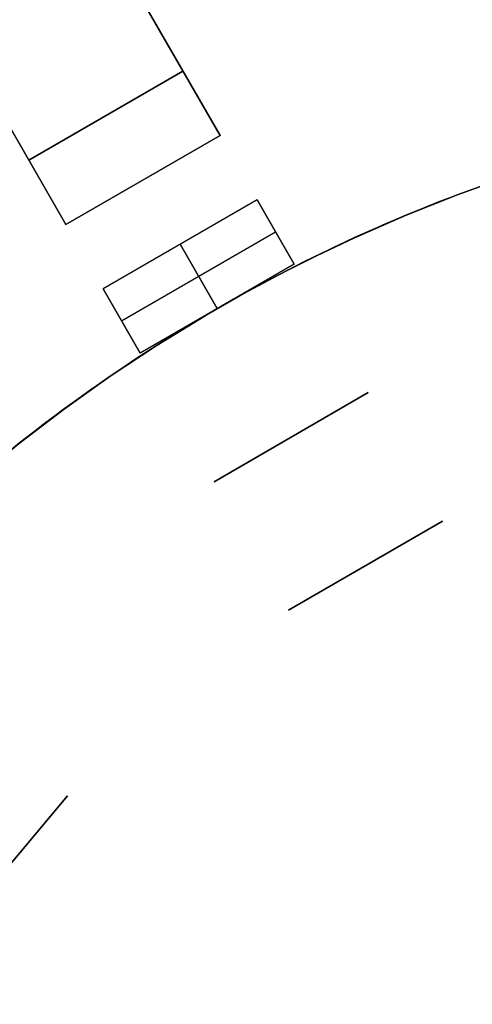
# Model space of a CAD drawing. Header units: millimetres. Extents: x 560 to 900, y 2299 to 2636.
# Tile 20 of 44: x 662 to 692, y 2516 to 2583. Entities that reach past the tile are written whole.
import ezdxf

# ---------------------------------------------------------------- set-up
doc = ezdxf.new("R2010")
doc.units = ezdxf.units.MM

msp = doc.modelspace()

# ---------------------------------------------------------------- linework, layer by layer
for points in [[(650.196, 2618.08), (675.196, 2574.779)], [(639.804, 2612.08), (664.804, 2568.779)], [(675.196, 2574.779), (670.196, 2583.439)], [(670.196, 2583.439), (675.196, 2574.779)], [(675.196, 2574.779), (670.196, 2583.439)], [(670.196, 2583.439), (675.196, 2574.779)], [(675.196, 2574.779), (670.196, 2583.439)], [(670.196, 2583.439), (675.196, 2574.779)], [(672.696, 2579.109), (662.304, 2573.109)], [(672.696, 2579.109), (662.304, 2573.109)], [(662.304, 2573.109), (672.696, 2579.109)], [(659.804, 2577.439), (664.804, 2568.779)], [(664.804, 2568.779), (659.804, 2577.439)], [(659.804, 2577.439), (664.804, 2568.779)], [(664.804, 2568.779), (659.804, 2577.439)], [(659.804, 2577.439), (664.804, 2568.779)], [(664.804, 2568.779), (659.804, 2577.439)], [(675.196, 2574.779), (664.804, 2568.779)], [(675.196, 2574.779), (664.804, 2568.779)], [(675.196, 2574.779), (664.804, 2568.779)], [(675.196, 2574.779), (664.804, 2568.779)], [(675.196, 2574.779), (664.804, 2568.779)], [(675.196, 2574.779), (664.804, 2568.779)], [(675.196, 2574.779), (664.804, 2568.779)], [(675.196, 2574.779), (664.804, 2568.779)], [(664.804, 2568.779), (675.196, 2574.779)], [(664.804, 2568.779), (675.196, 2574.779)], [(664.804, 2568.779), (675.196, 2574.779)], [(664.804, 2568.779), (675.196, 2574.779)], [(694.838, 2572.085), (691.266, 2570.811), (687.741, 2569.414), (684.265, 2567.897), (680.844, 2566.262), (677.481, 2564.509), (674.181, 2562.641), (670.947, 2560.661), (667.783, 2558.57), (664.693, 2556.372), (661.681, 2554.068), (658.75, 2551.662), (655.904, 2549.156), (653.145, 2546.554), (650.479, 2543.858), (647.906, 2541.072), (645.431, 2538.199), (643.057, 2535.242), (640.786, 2532.205), (638.621, 2529.092), (636.564, 2525.905), (634.619, 2522.65), (632.787, 2519.33), (631.07, 2515.949)], [(631.07, 2515.949), (632.787, 2519.33), (634.619, 2522.65), (636.564, 2525.905), (638.621, 2529.092), (640.786, 2532.205), (643.057, 2535.242), (645.431, 2538.199), (647.906, 2541.072), (650.479, 2543.858), (653.145, 2546.554), (655.904, 2549.156), (658.75, 2551.662), (661.681, 2554.068), (664.693, 2556.372), (667.783, 2558.57), (670.947, 2560.661), (674.181, 2562.641), (677.481, 2564.509), (680.844, 2566.262), (684.265, 2567.897), (687.741, 2569.414), (691.266, 2570.811), (694.838, 2572.085)], [(693.476, 2571.615), (689.897, 2570.285), (686.366, 2568.832), (682.888, 2567.256), (679.467, 2565.561), (676.106, 2563.749), (672.81, 2561.82), (669.584, 2559.779), (666.43, 2557.627), (663.352, 2555.366), (660.355, 2553), (657.442, 2550.532), (654.616, 2547.964), (651.881, 2545.299), (649.241, 2542.541), (646.697, 2539.693), (644.254, 2536.759), (641.914, 2533.742), (639.681, 2530.645), (637.556, 2527.472), (635.543, 2524.228), (633.643, 2520.916), (631.86, 2517.539), (630.194, 2514.103)], [(693.476, 2571.615), (689.897, 2570.285), (686.366, 2568.832), (682.888, 2567.256), (679.467, 2565.561), (676.106, 2563.749), (672.81, 2561.82), (669.584, 2559.779), (666.43, 2557.627), (663.352, 2555.366), (660.355, 2553), (657.442, 2550.532), (654.616, 2547.964), (651.881, 2545.299), (649.241, 2542.541), (646.697, 2539.693), (644.254, 2536.759), (641.914, 2533.742), (639.681, 2530.645), (637.556, 2527.472), (635.543, 2524.228), (633.643, 2520.916), (631.86, 2517.539), (630.194, 2514.103)], [(677.696, 2570.449), (667.304, 2564.449)], [(677.696, 2570.449), (667.304, 2564.449)], [(680.196, 2566.119), (677.696, 2570.449)], [(677.696, 2570.449), (680.196, 2566.119)], [(668.554, 2562.284), (678.946, 2568.284)], [(668.554, 2562.284), (678.946, 2568.284)], [(672.5, 2567.449), (675, 2563.119)], [(675, 2563.119), (672.5, 2567.449)], [(680.196, 2566.119), (669.804, 2560.119)], [(680.196, 2566.119), (669.804, 2560.119)], [(667.304, 2564.449), (669.804, 2560.119)], [(669.804, 2560.119), (667.304, 2564.449)], [(685.196, 2557.458), (674.804, 2551.458)], [(685.196, 2557.458), (674.804, 2551.458)], [(685.196, 2557.458), (674.804, 2551.458)], [(685.196, 2557.458), (674.804, 2551.458)], [(685.196, 2557.458), (674.804, 2551.458)], [(685.196, 2557.458), (674.804, 2551.458)], [(674.804, 2551.458), (685.196, 2557.458)], [(674.804, 2551.458), (685.196, 2557.458)], [(679.804, 2542.798), (690.196, 2548.798)], [(690.196, 2548.798), (679.804, 2542.798)], [(690.196, 2548.798), (679.804, 2542.798)], [(690.196, 2548.798), (679.804, 2542.798)], [(679.804, 2542.798), (690.196, 2548.798)], [(679.804, 2542.798), (690.196, 2548.798)], [(657.199, 2521.11), (664.913, 2530.303)], [(664.913, 2530.303), (657.199, 2521.11)], [(664.913, 2530.303), (657.199, 2521.11)], [(664.913, 2530.303), (657.199, 2521.11)], [(657.199, 2521.11), (664.913, 2530.303)], [(657.199, 2521.11), (664.913, 2530.303)], [(657.199, 2521.11), (664.913, 2530.303)]]:
    msp.add_lwpolyline(points)
at = {"extrusion": (0.866025, 0.5, -2.54082e-14)}
msp.add_lwpolyline([(1897.226, 131.995), (1897.237, 131.312), (1897.272, 130.63), (1897.331, 129.95), (1897.412, 129.272), (1897.517, 128.597), (1897.644, 127.926), (1897.794, 127.26), (1897.967, 126.599), (1898.163, 125.945), (1898.381, 125.297), (1898.62, 124.658), (1898.882, 124.027), (1899.164, 123.405), (1899.468, 122.794), (1899.793, 122.193), (1900.137, 121.603), (1900.502, 121.026), (1900.886, 120.461), (1901.29, 119.91), (1901.712, 119.373), (1902.152, 118.851), (1902.609, 118.344), (1903.084, 117.853), (1903.575, 117.378), (1904.082, 116.921), (1904.604, 116.481), (1905.141, 116.059), (1905.692, 115.656), (1906.257, 115.271), (1906.834, 114.907), (1907.424, 114.562), (1908.024, 114.237), (1908.636, 113.934), (1909.258, 113.651), (1909.889, 113.389), (1910.528, 113.15), (1911.175, 112.932), (1911.83, 112.737), (1912.49, 112.564), (1913.157, 112.413), (1913.828, 112.286), (1914.502, 112.181), (1915.181, 112.1), (1915.861, 112.042), (1916.543, 112.007), (1917.226, 111.995)], dxfattribs=at)
at = {"extrusion": (0.866025, 0.5, -5.47465e-15)}
msp.add_lwpolyline([(1917.226, -188.005), (1916.543, -188.017), (1915.861, -188.052), (1915.181, -188.11), (1914.502, -188.191), (1913.828, -188.296), (1913.157, -188.423), (1912.49, -188.574), (1911.83, -188.747), (1911.175, -188.942), (1910.528, -189.16), (1909.889, -189.399), (1909.258, -189.661), (1908.636, -189.944), (1908.024, -190.247), (1907.424, -190.572), (1906.834, -190.917), (1906.257, -191.281), (1905.692, -191.666), (1905.141, -192.069), (1904.604, -192.491), (1904.082, -192.931), (1903.575, -193.388), (1903.084, -193.863), (1902.609, -194.354), (1902.152, -194.861), (1901.712, -195.383), (1901.29, -195.92), (1900.886, -196.471), (1900.502, -197.036), (1900.137, -197.613), (1899.793, -198.203), (1899.468, -198.804), (1899.164, -199.415), (1898.882, -200.037), (1898.62, -200.668), (1898.381, -201.307), (1898.163, -201.955), (1897.967, -202.609), (1897.794, -203.27), (1897.644, -203.936), (1897.517, -204.607), (1897.412, -205.282), (1897.331, -205.96), (1897.272, -206.64), (1897.237, -207.322), (1897.226, -208.005)], dxfattribs=at)
at = {"extrusion": (0.866025, 0.5, 2.49359e-15)}
msp.add_lwpolyline([(1897.226, 131.995), (1897.237, 131.312), (1897.272, 130.63), (1897.331, 129.95), (1897.412, 129.272), (1897.517, 128.597), (1897.644, 127.926), (1897.794, 127.26), (1897.967, 126.599), (1898.163, 125.945), (1898.381, 125.297), (1898.62, 124.658), (1898.882, 124.027), (1899.164, 123.405), (1899.468, 122.794), (1899.793, 122.193), (1900.137, 121.603), (1900.502, 121.026), (1900.886, 120.461), (1901.29, 119.91), (1901.712, 119.373), (1902.152, 118.851), (1902.609, 118.344), (1903.084, 117.853), (1903.575, 117.378), (1904.082, 116.921), (1904.604, 116.481), (1905.141, 116.059), (1905.692, 115.656), (1906.257, 115.271), (1906.834, 114.907), (1907.424, 114.562), (1908.024, 114.237), (1908.636, 113.934), (1909.258, 113.651), (1909.889, 113.389), (1910.528, 113.15), (1911.175, 112.932), (1911.83, 112.737), (1912.49, 112.564), (1913.157, 112.413), (1913.828, 112.286), (1914.502, 112.181), (1915.181, 112.1), (1915.861, 112.042), (1916.543, 112.007), (1917.226, 111.995)], dxfattribs=at)
at = {"extrusion": (0.866025, 0.5, 1.19045e-14)}
msp.add_lwpolyline([(1917.226, -188.005), (1916.543, -188.017), (1915.861, -188.052), (1915.181, -188.11), (1914.502, -188.191), (1913.828, -188.296), (1913.157, -188.423), (1912.49, -188.574), (1911.83, -188.747), (1911.175, -188.942), (1910.528, -189.16), (1909.889, -189.399), (1909.258, -189.661), (1908.636, -189.944), (1908.024, -190.247), (1907.424, -190.572), (1906.834, -190.917), (1906.257, -191.281), (1905.692, -191.666), (1905.141, -192.069), (1904.604, -192.491), (1904.082, -192.931), (1903.575, -193.388), (1903.084, -193.863), (1902.609, -194.354), (1902.152, -194.861), (1901.712, -195.383), (1901.29, -195.92), (1900.886, -196.471), (1900.502, -197.036), (1900.137, -197.613), (1899.793, -198.203), (1899.468, -198.804), (1899.164, -199.415), (1898.882, -200.037), (1898.62, -200.668), (1898.381, -201.307), (1898.163, -201.955), (1897.967, -202.609), (1897.794, -203.27), (1897.644, -203.936), (1897.517, -204.607), (1897.412, -205.282), (1897.331, -205.96), (1897.272, -206.64), (1897.237, -207.322), (1897.226, -208.005)], dxfattribs=at)
at = {"extrusion": (0.866025, 0.5, 1.08488e-14)}
msp.add_lwpolyline([(1917.226, 111.995), (1916.543, 112.007), (1915.861, 112.042), (1915.181, 112.1), (1914.502, 112.181), (1913.828, 112.286), (1913.157, 112.413), (1912.49, 112.564), (1911.83, 112.737), (1911.175, 112.932), (1910.528, 113.15), (1909.889, 113.389), (1909.258, 113.651), (1908.636, 113.934), (1908.024, 114.237), (1907.424, 114.562), (1906.834, 114.907), (1906.257, 115.271), (1905.692, 115.656), (1905.141, 116.059), (1904.604, 116.481), (1904.082, 116.921), (1903.575, 117.378), (1903.084, 117.853), (1902.609, 118.344), (1902.152, 118.851), (1901.712, 119.373), (1901.29, 119.91), (1900.886, 120.461), (1900.502, 121.026), (1900.137, 121.603), (1899.793, 122.193), (1899.468, 122.794), (1899.164, 123.405), (1898.882, 124.027), (1898.62, 124.658), (1898.381, 125.297), (1898.163, 125.945), (1897.967, 126.599), (1897.794, 127.26), (1897.644, 127.926), (1897.517, 128.597), (1897.412, 129.272), (1897.331, 129.95), (1897.272, 130.63), (1897.237, 131.312), (1897.226, 131.995)], dxfattribs=at)
at = {"extrusion": (0.866025, 0.5, -1.05446e-15)}
msp.add_lwpolyline([(1897.226, -208.005), (1897.237, -207.322), (1897.272, -206.64), (1897.331, -205.96), (1897.412, -205.282), (1897.517, -204.607), (1897.644, -203.936), (1897.794, -203.27), (1897.967, -202.609), (1898.163, -201.955), (1898.381, -201.307), (1898.62, -200.668), (1898.882, -200.037), (1899.164, -199.415), (1899.468, -198.804), (1899.793, -198.203), (1900.137, -197.613), (1900.502, -197.036), (1900.886, -196.471), (1901.29, -195.92), (1901.712, -195.383), (1902.152, -194.861), (1902.609, -194.354), (1903.084, -193.863), (1903.575, -193.388), (1904.082, -192.931), (1904.604, -192.491), (1905.141, -192.069), (1905.692, -191.666), (1906.257, -191.281), (1906.834, -190.917), (1907.424, -190.572), (1908.024, -190.247), (1908.636, -189.944), (1909.258, -189.661), (1909.889, -189.399), (1910.528, -189.16), (1911.175, -188.942), (1911.83, -188.747), (1912.49, -188.574), (1913.157, -188.423), (1913.828, -188.296), (1914.502, -188.191), (1915.181, -188.11), (1915.861, -188.052), (1916.543, -188.017), (1917.226, -188.005)], dxfattribs=at)
at = {"extrusion": (0.866025, 0.5, -1.9048e-14)}
msp.add_lwpolyline([(1887.226, 141.995), (1887.567, 141.989), (1887.908, 141.972), (1888.248, 141.943), (1888.587, 141.902), (1888.925, 141.85), (1889.26, 141.786), (1889.593, 141.711), (1889.924, 141.624), (1890.251, 141.526), (1890.575, 141.418), (1890.894, 141.298), (1891.21, 141.167), (1891.521, 141.026), (1891.826, 140.874), (1892.127, 140.712), (1892.422, 140.539), (1892.71, 140.357), (1892.993, 140.165), (1893.268, 139.963), (1893.537, 139.752), (1893.798, 139.532), (1894.051, 139.303), (1894.297, 139.066), (1894.534, 138.821), (1894.763, 138.567), (1894.983, 138.306), (1895.194, 138.037), (1895.395, 137.762), (1895.588, 137.48), (1895.77, 137.191), (1895.942, 136.896), (1896.105, 136.596), (1896.257, 136.29), (1896.398, 135.979), (1896.529, 135.664), (1896.648, 135.344), (1896.757, 135.02), (1896.855, 134.693), (1896.941, 134.363), (1897.017, 134.03), (1897.08, 133.694), (1897.133, 133.357), (1897.173, 133.018), (1897.202, 132.677), (1897.22, 132.336), (1897.226, 131.995)], dxfattribs=at)
at = {"extrusion": (0.866025, 0.5, -2.74016e-14)}
msp.add_lwpolyline([(1897.226, -208.005), (1897.22, -208.346), (1897.202, -208.687), (1897.173, -209.028), (1897.133, -209.367), (1897.08, -209.704), (1897.017, -210.04), (1896.941, -210.373), (1896.855, -210.703), (1896.757, -211.03), (1896.648, -211.354), (1896.529, -211.674), (1896.398, -211.989), (1896.257, -212.3), (1896.105, -212.606), (1895.942, -212.906), (1895.77, -213.201), (1895.588, -213.49), (1895.395, -213.772), (1895.194, -214.047), (1894.983, -214.316), (1894.763, -214.577), (1894.534, -214.831), (1894.297, -215.076), (1894.051, -215.313), (1893.798, -215.542), (1893.537, -215.762), (1893.268, -215.973), (1892.993, -216.175), (1892.71, -216.367), (1892.422, -216.549), (1892.127, -216.722), (1891.826, -216.884), (1891.521, -217.036), (1891.21, -217.177), (1890.894, -217.308), (1890.575, -217.428), (1890.251, -217.536), (1889.924, -217.634), (1889.593, -217.721), (1889.26, -217.796), (1888.925, -217.86), (1888.587, -217.912), (1888.248, -217.953), (1887.908, -217.982), (1887.567, -217.999), (1887.226, -218.005)], dxfattribs=at)
at = {"extrusion": (4.54545e-05, -8.01486e-06, 1)}
msp.add_lwpolyline([(839.998, 2467.856), (839.933, 2471.648), (839.737, 2475.435), (839.41, 2479.213), (838.954, 2482.977), (838.368, 2486.724), (837.653, 2490.448), (836.811, 2494.145), (835.841, 2497.811), (834.745, 2501.442), (833.526, 2505.033), (832.183, 2508.579), (830.718, 2512.077), (829.134, 2515.522), (827.432, 2518.911), (825.615, 2522.239), (823.683, 2525.503), (821.64, 2528.698), (819.489, 2531.82), (817.231, 2534.867), (814.869, 2537.834), (812.407, 2540.718), (809.846, 2543.515), (807.191, 2546.222), (804.444, 2548.836), (801.609, 2551.354), (798.688, 2553.773), (795.686, 2556.09), (792.605, 2558.301), (789.451, 2560.406), (786.225, 2562.4), (782.933, 2564.282), (779.578, 2566.049), (776.164, 2567.7), (772.695, 2569.232), (769.175, 2570.643), (765.609, 2571.932), (762, 2573.098), (758.354, 2574.139), (754.674, 2575.053), (750.964, 2575.84), (747.229, 2576.498), (743.474, 2577.027), (739.703, 2577.427), (735.921, 2577.697), (732.131, 2577.835), (728.339, 2577.844), (724.549, 2577.721), (720.765, 2577.468), (716.993, 2577.085), (713.235, 2576.571), (709.498, 2575.929), (705.785, 2575.158), (702.101, 2574.26), (698.45, 2573.235), (694.836, 2572.085), (691.265, 2570.811), (687.739, 2569.415), (684.263, 2567.898), (680.842, 2566.262), (677.479, 2564.509), (674.179, 2562.641), (670.945, 2560.661), (667.781, 2558.57), (664.692, 2556.372), (661.679, 2554.068), (658.748, 2551.662), (655.902, 2549.156), (653.144, 2546.554), (650.477, 2543.858), (647.904, 2541.072), (645.429, 2538.199), (643.055, 2535.242), (640.784, 2532.205), (638.619, 2529.092), (636.562, 2525.906), (634.617, 2522.651), (632.785, 2519.33), (631.069, 2515.949), (629.47, 2512.51), (627.99, 2509.019), (626.632, 2505.478)], dxfattribs=at)
at = {"extrusion": (-4.54545e-05, 8.01486e-06, 1)}
msp.add_lwpolyline([(626.636, 2505.478), (627.994, 2509.018), (629.474, 2512.51), (631.073, 2515.948), (632.789, 2519.33), (634.621, 2522.65), (636.567, 2525.905), (638.623, 2529.091), (640.788, 2532.205), (643.059, 2535.241), (645.434, 2538.198), (647.908, 2541.071), (650.481, 2543.858), (653.148, 2546.553), (655.906, 2549.156), (658.753, 2551.661), (661.684, 2554.068), (664.696, 2556.371), (667.786, 2558.57), (670.949, 2560.66), (674.183, 2562.641), (677.484, 2564.508), (680.846, 2566.261), (684.268, 2567.897), (687.743, 2569.414), (691.269, 2570.81), (694.84, 2572.084), (698.454, 2573.234), (702.105, 2574.259), (705.789, 2575.157), (709.502, 2575.928), (713.24, 2576.571), (716.997, 2577.084), (720.769, 2577.467), (724.553, 2577.72), (728.343, 2577.843), (732.135, 2577.835), (735.925, 2577.696), (739.708, 2577.426), (743.479, 2577.027), (747.234, 2576.497), (750.968, 2575.839), (754.678, 2575.052), (758.358, 2574.138), (762.005, 2573.097), (765.613, 2571.932), (769.179, 2570.642), (772.699, 2569.231), (776.168, 2567.699), (779.582, 2566.048), (782.937, 2564.281), (786.229, 2562.399), (789.455, 2560.405), (792.609, 2558.301), (795.69, 2556.089), (798.692, 2553.772), (801.613, 2551.354), (804.448, 2548.836), (807.195, 2546.221), (809.851, 2543.514), (812.411, 2540.717), (814.874, 2537.833), (817.235, 2534.866), (819.493, 2531.819), (821.645, 2528.697), (823.687, 2525.502), (825.619, 2522.238), (827.436, 2518.91), (829.138, 2515.522), (830.722, 2512.076), (832.187, 2508.578), (833.53, 2505.032), (834.75, 2501.441), (835.845, 2497.811), (836.815, 2494.145), (837.657, 2490.447), (838.372, 2486.723), (838.958, 2482.977), (839.415, 2479.212), (839.741, 2475.434), (839.937, 2471.647), (840.002, 2467.855)], dxfattribs=at)
at = {"extrusion": (0.866025, 0.5, 4.89927e-15)}
msp.add_lwpolyline([(1897.226, 131.995), (1897.22, 132.336), (1897.202, 132.677), (1897.173, 133.018), (1897.133, 133.357), (1897.08, 133.694), (1897.017, 134.03), (1896.941, 134.363), (1896.855, 134.693), (1896.757, 135.02), (1896.648, 135.344), (1896.529, 135.664), (1896.398, 135.979), (1896.257, 136.29), (1896.105, 136.596), (1895.942, 136.896), (1895.77, 137.191), (1895.588, 137.48), (1895.395, 137.762), (1895.194, 138.037), (1894.983, 138.306), (1894.763, 138.567), (1894.534, 138.821), (1894.297, 139.066), (1894.051, 139.303), (1893.798, 139.532), (1893.537, 139.752), (1893.268, 139.963), (1892.993, 140.165), (1892.71, 140.357), (1892.422, 140.539), (1892.127, 140.712), (1891.826, 140.874), (1891.521, 141.026), (1891.21, 141.167), (1890.894, 141.298), (1890.575, 141.418), (1890.251, 141.526), (1889.924, 141.624), (1889.593, 141.711), (1889.26, 141.786), (1888.925, 141.85), (1888.587, 141.902), (1888.248, 141.943), (1887.908, 141.972), (1887.567, 141.989), (1887.226, 141.995)], dxfattribs=at)
at = {"extrusion": (0.866025, 0.5, 1.11834e-14)}
msp.add_lwpolyline([(1887.226, -218.005), (1887.567, -217.999), (1887.908, -217.982), (1888.248, -217.953), (1888.587, -217.912), (1888.925, -217.86), (1889.26, -217.796), (1889.593, -217.721), (1889.924, -217.634), (1890.251, -217.536), (1890.575, -217.428), (1890.894, -217.308), (1891.21, -217.177), (1891.521, -217.036), (1891.826, -216.884), (1892.127, -216.722), (1892.422, -216.549), (1892.71, -216.367), (1892.993, -216.175), (1893.268, -215.973), (1893.537, -215.762), (1893.798, -215.542), (1894.051, -215.313), (1894.297, -215.076), (1894.534, -214.831), (1894.763, -214.577), (1894.983, -214.316), (1895.194, -214.047), (1895.395, -213.772), (1895.588, -213.49), (1895.77, -213.201), (1895.942, -212.906), (1896.105, -212.606), (1896.257, -212.3), (1896.398, -211.989), (1896.529, -211.674), (1896.648, -211.354), (1896.757, -211.03), (1896.855, -210.703), (1896.941, -210.373), (1897.017, -210.04), (1897.08, -209.704), (1897.133, -209.367), (1897.173, -209.028), (1897.202, -208.687), (1897.22, -208.346), (1897.226, -208.005)], dxfattribs=at)
at = {"extrusion": (0.866025, 0.5, -2.06041e-14)}
msp.add_lwpolyline([(1872.226, -158.005), (1872.909, -157.993), (1873.591, -157.958), (1874.271, -157.9), (1874.949, -157.819), (1875.624, -157.714), (1876.295, -157.587), (1876.961, -157.436), (1877.622, -157.263), (1878.276, -157.068), (1878.923, -156.85), (1879.563, -156.611), (1880.194, -156.349), (1880.815, -156.066), (1881.427, -155.763), (1882.028, -155.438), (1882.617, -155.093), (1883.195, -154.729), (1883.759, -154.344), (1884.311, -153.941), (1884.848, -153.519), (1885.37, -153.079), (1885.877, -152.622), (1886.368, -152.147), (1886.843, -151.656), (1887.3, -151.149), (1887.74, -150.627), (1888.162, -150.09), (1888.565, -149.539), (1888.949, -148.974), (1889.314, -148.397), (1889.659, -147.807), (1889.983, -147.206), (1890.287, -146.595), (1890.57, -145.973), (1890.831, -145.342), (1891.071, -144.703), (1891.289, -144.055), (1891.484, -143.401), (1891.657, -142.74), (1891.807, -142.074), (1891.935, -141.403), (1892.04, -140.728), (1892.121, -140.05), (1892.179, -139.37), (1892.214, -138.688), (1892.226, -138.005)], dxfattribs=at)
at = {"extrusion": (1, 0, 0)}
for points in [[(2574.779, -138.005), (2574.779, -128.005)], [(2574.779, -116.005), (2574.779, -12.005)], [(2574.779, -0.005), (2574.779, 39.995)], [(2574.779, 51.995), (2574.779, 61.995)], [(2571.779, -128.005), (2571.779, -138.005)], [(2571.779, -12.005), (2571.779, -116.005)], [(2571.779, 39.995), (2571.779, -0.005)], [(2571.779, 61.995), (2571.779, 51.995)], [(2568.779, -128.005), (2568.779, -138.005)], [(2568.779, -12.005), (2568.779, -116.005)], [(2568.779, 39.995), (2568.779, -0.005)], [(2568.779, 61.995), (2568.779, 51.995)], [(2557.458, 126.995), (2557.458, 131.995)], [(2557.458, -208.005), (2557.458, -203.005)], [(2554.458, 131.995), (2554.458, 126.995)], [(2554.458, -203.005), (2554.458, -208.005)], [(2551.458, 131.995), (2551.458, 126.995)], [(2551.458, -203.005), (2551.458, -208.005)], [(2548.798, 91.995), (2548.798, 116.995)], [(2548.798, -193.005), (2548.798, -168.005)], [(2545.798, 116.995), (2545.798, 91.995)], [(2545.798, -168.005), (2545.798, -193.005)], [(2542.798, -168.005), (2542.798, -193.005)], [(2542.798, 116.995), (2542.798, 91.995)], [(2530.303, 91.995), (2530.303, 116.995)], [(2530.303, -193.005), (2530.303, -168.005)]]:
    msp.add_lwpolyline(points, dxfattribs=at)
at = {"extrusion": (0.866025, 0.5, -5.14621e-15)}
for points in [[(1892.226, 61.995), (1892.214, 62.678), (1892.179, 63.36), (1892.121, 64.04), (1892.04, 64.718), (1891.935, 65.393), (1891.807, 66.064), (1891.657, 66.73), (1891.484, 67.391), (1891.289, 68.045), (1891.071, 68.693), (1890.831, 69.332), (1890.57, 69.963), (1890.287, 70.585), (1889.983, 71.196), (1889.659, 71.797), (1889.314, 72.387), (1888.949, 72.964), (1888.565, 73.529), (1888.162, 74.08), (1887.74, 74.617), (1887.3, 75.139), (1886.843, 75.646), (1886.368, 76.137), (1885.877, 76.612), (1885.37, 77.069), (1884.848, 77.509), (1884.311, 77.931), (1883.759, 78.334), (1883.195, 78.719), (1882.617, 79.083), (1882.028, 79.428), (1881.427, 79.753), (1880.815, 80.056), (1880.194, 80.339), (1879.563, 80.601), (1878.923, 80.84), (1878.276, 81.058), (1877.622, 81.253), (1876.961, 81.426), (1876.295, 81.577), (1875.624, 81.704), (1874.949, 81.809), (1874.271, 81.89), (1873.591, 81.948), (1872.909, 81.983), (1872.226, 81.995)], [(1897.226, 131.995), (1897.22, 132.336), (1897.202, 132.677), (1897.173, 133.018), (1897.133, 133.357), (1897.08, 133.694), (1897.017, 134.03), (1896.941, 134.363), (1896.855, 134.693), (1896.757, 135.02), (1896.648, 135.344), (1896.529, 135.664), (1896.398, 135.979), (1896.257, 136.29), (1896.105, 136.596), (1895.942, 136.896), (1895.77, 137.191), (1895.588, 137.48), (1895.395, 137.762), (1895.194, 138.037), (1894.983, 138.306), (1894.763, 138.567), (1894.534, 138.821), (1894.297, 139.066), (1894.051, 139.303), (1893.798, 139.532), (1893.537, 139.752), (1893.268, 139.963), (1892.993, 140.165), (1892.71, 140.357), (1892.422, 140.539), (1892.127, 140.712), (1891.826, 140.874), (1891.521, 141.026), (1891.21, 141.167), (1890.894, 141.298), (1890.575, 141.418), (1890.251, 141.526), (1889.924, 141.624), (1889.593, 141.711), (1889.26, 141.786), (1888.925, 141.85), (1888.587, 141.902), (1888.248, 141.943), (1887.908, 141.972), (1887.567, 141.989), (1887.226, 141.995)], [(1862.226, 91.995), (1862.232, 91.654), (1862.249, 91.313), (1862.278, 90.972), (1862.319, 90.633), (1862.371, 90.296), (1862.435, 89.96), (1862.51, 89.627), (1862.597, 89.297), (1862.694, 88.97), (1862.803, 88.646), (1862.923, 88.326), (1863.054, 88.011), (1863.195, 87.7), (1863.347, 87.394), (1863.509, 87.094), (1863.682, 86.799), (1863.864, 86.51), (1864.056, 86.228), (1864.258, 85.953), (1864.469, 85.684), (1864.689, 85.423), (1864.917, 85.169), (1865.155, 84.924), (1865.4, 84.687), (1865.654, 84.458), (1865.915, 84.238), (1866.183, 84.027), (1866.459, 83.825), (1866.741, 83.633), (1867.03, 83.451), (1867.325, 83.278), (1867.625, 83.116), (1867.931, 82.964), (1868.242, 82.823), (1868.557, 82.692), (1868.877, 82.572), (1869.201, 82.464), (1869.528, 82.366), (1869.858, 82.279), (1870.191, 82.204), (1870.527, 82.14), (1870.864, 82.088), (1871.203, 82.047), (1871.543, 82.018), (1871.884, 82.001), (1872.226, 81.995)]]:
    msp.add_lwpolyline(points, dxfattribs=at)
at = {"extrusion": (0.866025, 0.5, 1.20774e-14)}
msp.add_lwpolyline([(1887.226, -218.005), (1887.567, -217.999), (1887.908, -217.982), (1888.248, -217.953), (1888.587, -217.912), (1888.925, -217.86), (1889.26, -217.796), (1889.593, -217.721), (1889.924, -217.634), (1890.251, -217.536), (1890.575, -217.428), (1890.894, -217.308), (1891.21, -217.177), (1891.521, -217.036), (1891.826, -216.884), (1892.127, -216.722), (1892.422, -216.549), (1892.71, -216.367), (1892.993, -216.175), (1893.268, -215.973), (1893.537, -215.762), (1893.798, -215.542), (1894.051, -215.313), (1894.297, -215.076), (1894.534, -214.831), (1894.763, -214.577), (1894.983, -214.316), (1895.194, -214.047), (1895.395, -213.772), (1895.588, -213.49), (1895.77, -213.201), (1895.942, -212.906), (1896.105, -212.606), (1896.257, -212.3), (1896.398, -211.989), (1896.529, -211.674), (1896.648, -211.354), (1896.757, -211.03), (1896.855, -210.703), (1896.941, -210.373), (1897.017, -210.04), (1897.08, -209.704), (1897.133, -209.367), (1897.173, -209.028), (1897.202, -208.687), (1897.22, -208.346), (1897.226, -208.005)], dxfattribs=at)
at = {"extrusion": (0.866025, 0.5, 2.49871e-14)}
msp.add_lwpolyline([(1872.226, -158.005), (1872.909, -157.993), (1873.591, -157.958), (1874.271, -157.9), (1874.949, -157.819), (1875.624, -157.714), (1876.295, -157.587), (1876.961, -157.436), (1877.622, -157.263), (1878.276, -157.068), (1878.923, -156.85), (1879.563, -156.611), (1880.194, -156.349), (1880.815, -156.066), (1881.427, -155.763), (1882.028, -155.438), (1882.617, -155.093), (1883.195, -154.729), (1883.759, -154.344), (1884.311, -153.941), (1884.848, -153.519), (1885.37, -153.079), (1885.877, -152.622), (1886.368, -152.147), (1886.843, -151.656), (1887.3, -151.149), (1887.74, -150.627), (1888.162, -150.09), (1888.565, -149.539), (1888.949, -148.974), (1889.314, -148.397), (1889.659, -147.807), (1889.983, -147.206), (1890.287, -146.595), (1890.57, -145.973), (1890.831, -145.342), (1891.071, -144.703), (1891.289, -144.055), (1891.484, -143.401), (1891.657, -142.74), (1891.807, -142.074), (1891.935, -141.403), (1892.04, -140.728), (1892.121, -140.05), (1892.179, -139.37), (1892.214, -138.688), (1892.226, -138.005)], dxfattribs=at)
at = {"extrusion": (0.866025, 0.5, -2.06259e-15)}
msp.add_lwpolyline([(1892.226, 61.995), (1892.214, 62.678), (1892.179, 63.36), (1892.121, 64.04), (1892.04, 64.718), (1891.935, 65.393), (1891.807, 66.064), (1891.657, 66.73), (1891.484, 67.391), (1891.289, 68.045), (1891.071, 68.693), (1890.831, 69.332), (1890.57, 69.963), (1890.287, 70.585), (1889.983, 71.196), (1889.659, 71.797), (1889.314, 72.387), (1888.949, 72.964), (1888.565, 73.529), (1888.162, 74.08), (1887.74, 74.617), (1887.3, 75.139), (1886.843, 75.646), (1886.368, 76.137), (1885.877, 76.612), (1885.37, 77.069), (1884.848, 77.509), (1884.311, 77.931), (1883.759, 78.334), (1883.195, 78.719), (1882.617, 79.083), (1882.028, 79.428), (1881.427, 79.753), (1880.815, 80.056), (1880.194, 80.339), (1879.563, 80.601), (1878.923, 80.84), (1878.276, 81.058), (1877.622, 81.253), (1876.961, 81.426), (1876.295, 81.577), (1875.624, 81.704), (1874.949, 81.809), (1874.271, 81.89), (1873.591, 81.948), (1872.909, 81.983), (1872.226, 81.995)], dxfattribs=at)
at = {"extrusion": (0.866025, 0.5, -4.22743e-15)}
msp.add_lwpolyline([(1892.226, -138.005), (1892.214, -138.688), (1892.179, -139.37), (1892.121, -140.05), (1892.04, -140.728), (1891.935, -141.403), (1891.807, -142.074), (1891.657, -142.74), (1891.484, -143.401), (1891.289, -144.055), (1891.071, -144.703), (1890.831, -145.342), (1890.57, -145.973), (1890.287, -146.595), (1889.983, -147.206), (1889.659, -147.807), (1889.314, -148.397), (1888.949, -148.974), (1888.565, -149.539), (1888.162, -150.09), (1887.74, -150.627), (1887.3, -151.149), (1886.843, -151.656), (1886.368, -152.147), (1885.877, -152.622), (1885.37, -153.079), (1884.848, -153.519), (1884.311, -153.941), (1883.759, -154.344), (1883.195, -154.729), (1882.617, -155.093), (1882.028, -155.438), (1881.427, -155.763), (1880.815, -156.066), (1880.194, -156.349), (1879.563, -156.611), (1878.923, -156.85), (1878.276, -157.068), (1877.622, -157.263), (1876.961, -157.436), (1876.295, -157.587), (1875.624, -157.714), (1874.949, -157.819), (1874.271, -157.9), (1873.591, -157.958), (1872.909, -157.993), (1872.226, -158.005)], dxfattribs=at)
at = {"extrusion": (0.866025, 0.5, -1.15292e-15)}
msp.add_lwpolyline([(1872.226, 81.995), (1872.909, 81.983), (1873.591, 81.948), (1874.271, 81.89), (1874.949, 81.809), (1875.624, 81.704), (1876.295, 81.577), (1876.961, 81.426), (1877.622, 81.253), (1878.276, 81.058), (1878.923, 80.84), (1879.563, 80.601), (1880.194, 80.339), (1880.815, 80.056), (1881.427, 79.753), (1882.028, 79.428), (1882.617, 79.083), (1883.195, 78.719), (1883.759, 78.334), (1884.311, 77.931), (1884.848, 77.509), (1885.37, 77.069), (1885.877, 76.612), (1886.368, 76.137), (1886.843, 75.646), (1887.3, 75.139), (1887.74, 74.617), (1888.162, 74.08), (1888.565, 73.529), (1888.949, 72.964), (1889.314, 72.387), (1889.659, 71.797), (1889.983, 71.196), (1890.287, 70.585), (1890.57, 69.963), (1890.831, 69.332), (1891.071, 68.693), (1891.289, 68.045), (1891.484, 67.391), (1891.657, 66.73), (1891.807, 66.064), (1891.935, 65.393), (1892.04, 64.718), (1892.121, 64.04), (1892.179, 63.36), (1892.214, 62.678), (1892.226, 61.995)], dxfattribs=at)
at = {"extrusion": (0.866025, 0.5, -1.16931e-14)}
msp.add_lwpolyline([(1872.226, 131.995), (1872.232, 132.336), (1872.249, 132.677), (1872.278, 133.018), (1872.319, 133.357), (1872.371, 133.694), (1872.435, 134.03), (1872.51, 134.363), (1872.597, 134.693), (1872.694, 135.02), (1872.803, 135.344), (1872.923, 135.664), (1873.054, 135.979), (1873.195, 136.29), (1873.347, 136.596), (1873.509, 136.896), (1873.682, 137.191), (1873.864, 137.48), (1874.056, 137.762), (1874.258, 138.037), (1874.469, 138.306), (1874.689, 138.567), (1874.917, 138.821), (1875.155, 139.066), (1875.4, 139.303), (1875.654, 139.532), (1875.915, 139.752), (1876.183, 139.963), (1876.459, 140.165), (1876.741, 140.357), (1877.03, 140.539), (1877.325, 140.712), (1877.625, 140.874), (1877.931, 141.026), (1878.242, 141.167), (1878.557, 141.298), (1878.877, 141.418), (1879.201, 141.526), (1879.528, 141.624), (1879.858, 141.711), (1880.191, 141.786), (1880.527, 141.85), (1880.864, 141.902), (1881.203, 141.943), (1881.543, 141.972), (1881.884, 141.989), (1882.226, 141.995)], dxfattribs=at)
at = {"extrusion": (0.866025, 0.5, -6.32705e-14)}
msp.add_lwpolyline([(1882.226, -218.005), (1881.884, -217.999), (1881.543, -217.982), (1881.203, -217.953), (1880.864, -217.912), (1880.527, -217.86), (1880.191, -217.796), (1879.858, -217.721), (1879.528, -217.634), (1879.201, -217.536), (1878.877, -217.428), (1878.557, -217.308), (1878.242, -217.177), (1877.931, -217.036), (1877.625, -216.884), (1877.325, -216.722), (1877.03, -216.549), (1876.741, -216.367), (1876.459, -216.175), (1876.183, -215.973), (1875.915, -215.762), (1875.654, -215.542), (1875.4, -215.313), (1875.155, -215.076), (1874.917, -214.831), (1874.689, -214.577), (1874.469, -214.316), (1874.258, -214.047), (1874.056, -213.772), (1873.864, -213.49), (1873.682, -213.201), (1873.509, -212.906), (1873.347, -212.606), (1873.195, -212.3), (1873.054, -211.989), (1872.923, -211.674), (1872.803, -211.354), (1872.694, -211.03), (1872.597, -210.703), (1872.51, -210.373), (1872.435, -210.04), (1872.371, -209.704), (1872.319, -209.367), (1872.278, -209.028), (1872.249, -208.687), (1872.232, -208.346), (1872.226, -208.005)], dxfattribs=at)
at = {"extrusion": (0.866025, 0.5, 1.88537e-14)}
msp.add_lwpolyline([(1882.226, 141.995), (1881.884, 141.989), (1881.543, 141.972), (1881.203, 141.943), (1880.864, 141.902), (1880.527, 141.85), (1880.191, 141.786), (1879.858, 141.711), (1879.528, 141.624), (1879.201, 141.526), (1878.877, 141.418), (1878.557, 141.298), (1878.242, 141.167), (1877.931, 141.026), (1877.625, 140.874), (1877.325, 140.712), (1877.03, 140.539), (1876.741, 140.357), (1876.459, 140.165), (1876.183, 139.963), (1875.915, 139.752), (1875.654, 139.532), (1875.4, 139.303), (1875.155, 139.066), (1874.917, 138.821), (1874.689, 138.567), (1874.469, 138.306), (1874.258, 138.037), (1874.056, 137.762), (1873.864, 137.48), (1873.682, 137.191), (1873.509, 136.896), (1873.347, 136.596), (1873.195, 136.29), (1873.054, 135.979), (1872.923, 135.664), (1872.803, 135.344), (1872.694, 135.02), (1872.597, 134.693), (1872.51, 134.363), (1872.435, 134.03), (1872.371, 133.694), (1872.319, 133.357), (1872.278, 133.018), (1872.249, 132.677), (1872.232, 132.336), (1872.226, 131.995)], dxfattribs=at)
at = {"extrusion": (0.866025, 0.5, -2.80331e-15)}
msp.add_lwpolyline([(1872.226, -208.005), (1872.232, -208.346), (1872.249, -208.687), (1872.278, -209.028), (1872.319, -209.367), (1872.371, -209.704), (1872.435, -210.04), (1872.51, -210.373), (1872.597, -210.703), (1872.694, -211.03), (1872.803, -211.354), (1872.923, -211.674), (1873.054, -211.989), (1873.195, -212.3), (1873.347, -212.606), (1873.509, -212.906), (1873.682, -213.201), (1873.864, -213.49), (1874.056, -213.772), (1874.258, -214.047), (1874.469, -214.316), (1874.689, -214.577), (1874.917, -214.831), (1875.155, -215.076), (1875.4, -215.313), (1875.654, -215.542), (1875.915, -215.762), (1876.183, -215.973), (1876.459, -216.175), (1876.741, -216.367), (1877.03, -216.549), (1877.325, -216.722), (1877.625, -216.884), (1877.931, -217.036), (1878.242, -217.177), (1878.557, -217.308), (1878.877, -217.428), (1879.201, -217.536), (1879.528, -217.634), (1879.858, -217.721), (1880.191, -217.796), (1880.527, -217.86), (1880.864, -217.912), (1881.203, -217.953), (1881.543, -217.982), (1881.884, -217.999), (1882.226, -218.005)], dxfattribs=at)
at = {"extrusion": (0.866025, 0.5, 5.14621e-15)}
msp.add_lwpolyline([(1882.226, 141.995), (1881.884, 141.989), (1881.543, 141.972), (1881.203, 141.943), (1880.864, 141.902), (1880.527, 141.85), (1880.191, 141.786), (1879.858, 141.711), (1879.528, 141.624), (1879.201, 141.526), (1878.877, 141.418), (1878.557, 141.298), (1878.242, 141.167), (1877.931, 141.026), (1877.625, 140.874), (1877.325, 140.712), (1877.03, 140.539), (1876.741, 140.357), (1876.459, 140.165), (1876.183, 139.963), (1875.915, 139.752), (1875.654, 139.532), (1875.4, 139.303), (1875.155, 139.066), (1874.917, 138.821), (1874.689, 138.567), (1874.469, 138.306), (1874.258, 138.037), (1874.056, 137.762), (1873.864, 137.48), (1873.682, 137.191), (1873.509, 136.896), (1873.347, 136.596), (1873.195, 136.29), (1873.054, 135.979), (1872.923, 135.664), (1872.803, 135.344), (1872.694, 135.02), (1872.597, 134.693), (1872.51, 134.363), (1872.435, 134.03), (1872.371, 133.694), (1872.319, 133.357), (1872.278, 133.018), (1872.249, 132.677), (1872.232, 132.336), (1872.226, 131.995)], dxfattribs=at)
at = {"extrusion": (0.866025, 0.5, 3.21583e-14)}
msp.add_lwpolyline([(1872.226, -208.005), (1872.232, -208.346), (1872.249, -208.687), (1872.278, -209.028), (1872.319, -209.367), (1872.371, -209.704), (1872.435, -210.04), (1872.51, -210.373), (1872.597, -210.703), (1872.694, -211.03), (1872.803, -211.354), (1872.923, -211.674), (1873.054, -211.989), (1873.195, -212.3), (1873.347, -212.606), (1873.509, -212.906), (1873.682, -213.201), (1873.864, -213.49), (1874.056, -213.772), (1874.258, -214.047), (1874.469, -214.316), (1874.689, -214.577), (1874.917, -214.831), (1875.155, -215.076), (1875.4, -215.313), (1875.654, -215.542), (1875.915, -215.762), (1876.183, -215.973), (1876.459, -216.175), (1876.741, -216.367), (1877.03, -216.549), (1877.325, -216.722), (1877.625, -216.884), (1877.931, -217.036), (1878.242, -217.177), (1878.557, -217.308), (1878.877, -217.428), (1879.201, -217.536), (1879.528, -217.634), (1879.858, -217.721), (1880.191, -217.796), (1880.527, -217.86), (1880.864, -217.912), (1881.203, -217.953), (1881.543, -217.982), (1881.884, -217.999), (1882.226, -218.005)], dxfattribs=at)
at = {"extrusion": (0.866025, 0.5, 8.50534e-15)}
msp.add_lwpolyline([(1862.226, -168.005), (1862.232, -167.664), (1862.249, -167.323), (1862.278, -166.982), (1862.319, -166.643), (1862.371, -166.306), (1862.435, -165.97), (1862.51, -165.637), (1862.597, -165.307), (1862.694, -164.98), (1862.803, -164.656), (1862.923, -164.336), (1863.054, -164.021), (1863.195, -163.71), (1863.347, -163.404), (1863.509, -163.104), (1863.682, -162.809), (1863.864, -162.52), (1864.056, -162.238), (1864.258, -161.963), (1864.469, -161.694), (1864.689, -161.433), (1864.917, -161.179), (1865.155, -160.934), (1865.4, -160.697), (1865.654, -160.468), (1865.915, -160.248), (1866.183, -160.037), (1866.459, -159.835), (1866.741, -159.643), (1867.03, -159.461), (1867.325, -159.288), (1867.625, -159.126), (1867.931, -158.974), (1868.242, -158.833), (1868.557, -158.702), (1868.877, -158.582), (1869.201, -158.474), (1869.528, -158.376), (1869.858, -158.289), (1870.191, -158.214), (1870.527, -158.15), (1870.864, -158.098), (1871.203, -158.057), (1871.543, -158.028), (1871.884, -158.011), (1872.226, -158.005)], dxfattribs=at)
at = {"extrusion": (0.866025, 0.5, -3.02664e-14)}
msp.add_lwpolyline([(1872.226, 81.995), (1871.884, 82.001), (1871.543, 82.018), (1871.203, 82.047), (1870.864, 82.088), (1870.527, 82.14), (1870.191, 82.204), (1869.858, 82.279), (1869.528, 82.366), (1869.201, 82.464), (1868.877, 82.572), (1868.557, 82.692), (1868.242, 82.823), (1867.931, 82.964), (1867.625, 83.116), (1867.325, 83.278), (1867.03, 83.451), (1866.741, 83.633), (1866.459, 83.825), (1866.183, 84.027), (1865.915, 84.238), (1865.654, 84.458), (1865.4, 84.687), (1865.155, 84.924), (1864.917, 85.169), (1864.689, 85.423), (1864.469, 85.684), (1864.258, 85.953), (1864.056, 86.228), (1863.864, 86.51), (1863.682, 86.799), (1863.509, 87.094), (1863.347, 87.394), (1863.195, 87.7), (1863.054, 88.011), (1862.923, 88.326), (1862.803, 88.646), (1862.694, 88.97), (1862.597, 89.297), (1862.51, 89.627), (1862.435, 89.96), (1862.371, 90.296), (1862.319, 90.633), (1862.278, 90.972), (1862.249, 91.313), (1862.232, 91.654), (1862.226, 91.995)], dxfattribs=at)
at = {"extrusion": (0.866025, 0.5, 1.20039e-15)}
msp.add_lwpolyline([(1862.226, 116.995), (1862.232, 117.336), (1862.249, 117.677), (1862.278, 118.018), (1862.319, 118.357), (1862.371, 118.694), (1862.435, 119.03), (1862.51, 119.363), (1862.597, 119.693), (1862.694, 120.02), (1862.803, 120.344), (1862.923, 120.664), (1863.054, 120.979), (1863.195, 121.29), (1863.347, 121.596), (1863.509, 121.896), (1863.682, 122.191), (1863.864, 122.48), (1864.056, 122.762), (1864.258, 123.037), (1864.469, 123.306), (1864.689, 123.567), (1864.917, 123.821), (1865.155, 124.066), (1865.4, 124.303), (1865.654, 124.532), (1865.915, 124.752), (1866.183, 124.963), (1866.459, 125.165), (1866.741, 125.357), (1867.03, 125.539), (1867.325, 125.712), (1867.625, 125.874), (1867.931, 126.026), (1868.242, 126.167), (1868.557, 126.298), (1868.877, 126.418), (1869.201, 126.526), (1869.528, 126.624), (1869.858, 126.711), (1870.191, 126.786), (1870.527, 126.85), (1870.864, 126.902), (1871.203, 126.943), (1871.543, 126.972), (1871.884, 126.989), (1872.226, 126.995)], dxfattribs=at)
at = {"extrusion": (0.866025, 0.5, -2.76032e-14)}
msp.add_lwpolyline([(1872.226, -203.005), (1871.884, -202.999), (1871.543, -202.982), (1871.203, -202.953), (1870.864, -202.912), (1870.527, -202.86), (1870.191, -202.796), (1869.858, -202.721), (1869.528, -202.634), (1869.201, -202.536), (1868.877, -202.428), (1868.557, -202.308), (1868.242, -202.177), (1867.931, -202.036), (1867.625, -201.884), (1867.325, -201.722), (1867.03, -201.549), (1866.741, -201.367), (1866.459, -201.175), (1866.183, -200.973), (1865.915, -200.762), (1865.654, -200.542), (1865.4, -200.313), (1865.155, -200.076), (1864.917, -199.831), (1864.689, -199.577), (1864.469, -199.316), (1864.258, -199.047), (1864.056, -198.772), (1863.864, -198.49), (1863.682, -198.201), (1863.509, -197.906), (1863.347, -197.606), (1863.195, -197.3), (1863.054, -196.989), (1862.923, -196.674), (1862.803, -196.354), (1862.694, -196.03), (1862.597, -195.703), (1862.51, -195.373), (1862.435, -195.04), (1862.371, -194.704), (1862.319, -194.367), (1862.278, -194.028), (1862.249, -193.687), (1862.232, -193.346), (1862.226, -193.005)], dxfattribs=at)
at = {"extrusion": (0.866025, 0.5, -1.81288e-15)}
msp.add_lwpolyline([(1872.226, -158.005), (1871.884, -158.011), (1871.543, -158.028), (1871.203, -158.057), (1870.864, -158.098), (1870.527, -158.15), (1870.191, -158.214), (1869.858, -158.289), (1869.528, -158.376), (1869.201, -158.474), (1868.877, -158.582), (1868.557, -158.702), (1868.242, -158.833), (1867.931, -158.974), (1867.625, -159.126), (1867.325, -159.288), (1867.03, -159.461), (1866.741, -159.643), (1866.459, -159.835), (1866.183, -160.037), (1865.915, -160.248), (1865.654, -160.468), (1865.4, -160.697), (1865.155, -160.934), (1864.917, -161.179), (1864.689, -161.433), (1864.469, -161.694), (1864.258, -161.963), (1864.056, -162.238), (1863.864, -162.52), (1863.682, -162.809), (1863.509, -163.104), (1863.347, -163.404), (1863.195, -163.71), (1863.054, -164.021), (1862.923, -164.336), (1862.803, -164.656), (1862.694, -164.98), (1862.597, -165.307), (1862.51, -165.637), (1862.435, -165.97), (1862.371, -166.306), (1862.319, -166.643), (1862.278, -166.982), (1862.249, -167.323), (1862.232, -167.664), (1862.226, -168.005)], dxfattribs=at)
at = {"extrusion": (0.866025, 0.5, 1.68955e-14)}
msp.add_lwpolyline([(1862.226, 91.995), (1862.232, 91.654), (1862.249, 91.313), (1862.278, 90.972), (1862.319, 90.633), (1862.371, 90.296), (1862.435, 89.96), (1862.51, 89.627), (1862.597, 89.297), (1862.694, 88.97), (1862.803, 88.646), (1862.923, 88.326), (1863.054, 88.011), (1863.195, 87.7), (1863.347, 87.394), (1863.509, 87.094), (1863.682, 86.799), (1863.864, 86.51), (1864.056, 86.228), (1864.258, 85.953), (1864.469, 85.684), (1864.689, 85.423), (1864.917, 85.169), (1865.155, 84.924), (1865.4, 84.687), (1865.654, 84.458), (1865.915, 84.238), (1866.183, 84.027), (1866.459, 83.825), (1866.741, 83.633), (1867.03, 83.451), (1867.325, 83.278), (1867.625, 83.116), (1867.931, 82.964), (1868.242, 82.823), (1868.557, 82.692), (1868.877, 82.572), (1869.201, 82.464), (1869.528, 82.366), (1869.858, 82.279), (1870.191, 82.204), (1870.527, 82.14), (1870.864, 82.088), (1871.203, 82.047), (1871.543, 82.018), (1871.884, 82.001), (1872.226, 81.995)], dxfattribs=at)
at = {"extrusion": (0.866025, 0.5, -2.17744e-14)}
msp.add_lwpolyline([(1872.226, 126.995), (1871.884, 126.989), (1871.543, 126.972), (1871.203, 126.943), (1870.864, 126.902), (1870.527, 126.85), (1870.191, 126.786), (1869.858, 126.711), (1869.528, 126.624), (1869.201, 126.526), (1868.877, 126.418), (1868.557, 126.298), (1868.242, 126.167), (1867.931, 126.026), (1867.625, 125.874), (1867.325, 125.712), (1867.03, 125.539), (1866.741, 125.357), (1866.459, 125.165), (1866.183, 124.963), (1865.915, 124.752), (1865.654, 124.532), (1865.4, 124.303), (1865.155, 124.066), (1864.917, 123.821), (1864.689, 123.567), (1864.469, 123.306), (1864.258, 123.037), (1864.056, 122.762), (1863.864, 122.48), (1863.682, 122.191), (1863.509, 121.896), (1863.347, 121.596), (1863.195, 121.29), (1863.054, 120.979), (1862.923, 120.664), (1862.803, 120.344), (1862.694, 120.02), (1862.597, 119.693), (1862.51, 119.363), (1862.435, 119.03), (1862.371, 118.694), (1862.319, 118.357), (1862.278, 118.018), (1862.249, 117.677), (1862.232, 117.336), (1862.226, 116.995)], dxfattribs=at)
at = {"extrusion": (0.866025, 0.5, 2.94011e-14)}
msp.add_lwpolyline([(1862.226, -193.005), (1862.232, -193.346), (1862.249, -193.687), (1862.278, -194.028), (1862.319, -194.367), (1862.371, -194.704), (1862.435, -195.04), (1862.51, -195.373), (1862.597, -195.703), (1862.694, -196.03), (1862.803, -196.354), (1862.923, -196.674), (1863.054, -196.989), (1863.195, -197.3), (1863.347, -197.606), (1863.509, -197.906), (1863.682, -198.201), (1863.864, -198.49), (1864.056, -198.772), (1864.258, -199.047), (1864.469, -199.316), (1864.689, -199.577), (1864.917, -199.831), (1865.155, -200.076), (1865.4, -200.313), (1865.654, -200.542), (1865.915, -200.762), (1866.183, -200.973), (1866.459, -201.175), (1866.741, -201.367), (1867.03, -201.549), (1867.325, -201.722), (1867.625, -201.884), (1867.931, -202.036), (1868.242, -202.177), (1868.557, -202.308), (1868.877, -202.428), (1869.201, -202.536), (1869.528, -202.634), (1869.858, -202.721), (1870.191, -202.796), (1870.527, -202.86), (1870.864, -202.912), (1871.203, -202.953), (1871.543, -202.982), (1871.884, -202.999), (1872.226, -203.005)], dxfattribs=at)
at = {"extrusion": (0.866025, 0.5, 1.03624e-14)}
msp.add_lwpolyline([(1872.226, -158.005), (1871.884, -158.011), (1871.543, -158.028), (1871.203, -158.057), (1870.864, -158.098), (1870.527, -158.15), (1870.191, -158.214), (1869.858, -158.289), (1869.528, -158.376), (1869.201, -158.474), (1868.877, -158.582), (1868.557, -158.702), (1868.242, -158.833), (1867.931, -158.974), (1867.625, -159.126), (1867.325, -159.288), (1867.03, -159.461), (1866.741, -159.643), (1866.459, -159.835), (1866.183, -160.037), (1865.915, -160.248), (1865.654, -160.468), (1865.4, -160.697), (1865.155, -160.934), (1864.917, -161.179), (1864.689, -161.433), (1864.469, -161.694), (1864.258, -161.963), (1864.056, -162.238), (1863.864, -162.52), (1863.682, -162.809), (1863.509, -163.104), (1863.347, -163.404), (1863.195, -163.71), (1863.054, -164.021), (1862.923, -164.336), (1862.803, -164.656), (1862.694, -164.98), (1862.597, -165.307), (1862.51, -165.637), (1862.435, -165.97), (1862.371, -166.306), (1862.319, -166.643), (1862.278, -166.982), (1862.249, -167.323), (1862.232, -167.664), (1862.226, -168.005)], dxfattribs=at)
at = {"extrusion": (0.866025, 0.5, -5.45187e-15)}
msp.add_lwpolyline([(1872.226, 126.995), (1871.884, 126.989), (1871.543, 126.972), (1871.203, 126.943), (1870.864, 126.902), (1870.527, 126.85), (1870.191, 126.786), (1869.858, 126.711), (1869.528, 126.624), (1869.201, 126.526), (1868.877, 126.418), (1868.557, 126.298), (1868.242, 126.167), (1867.931, 126.026), (1867.625, 125.874), (1867.325, 125.712), (1867.03, 125.539), (1866.741, 125.357), (1866.459, 125.165), (1866.183, 124.963), (1865.915, 124.752), (1865.654, 124.532), (1865.4, 124.303), (1865.155, 124.066), (1864.917, 123.821), (1864.689, 123.567), (1864.469, 123.306), (1864.258, 123.037), (1864.056, 122.762), (1863.864, 122.48), (1863.682, 122.191), (1863.509, 121.896), (1863.347, 121.596), (1863.195, 121.29), (1863.054, 120.979), (1862.923, 120.664), (1862.803, 120.344), (1862.694, 120.02), (1862.597, 119.693), (1862.51, 119.363), (1862.435, 119.03), (1862.371, 118.694), (1862.319, 118.357), (1862.278, 118.018), (1862.249, 117.677), (1862.232, 117.336), (1862.226, 116.995)], dxfattribs=at)
at = {"extrusion": (0.866025, 0.5, -2.88994e-14)}
msp.add_lwpolyline([(1862.226, -193.005), (1862.232, -193.346), (1862.249, -193.687), (1862.278, -194.028), (1862.319, -194.367), (1862.371, -194.704), (1862.435, -195.04), (1862.51, -195.373), (1862.597, -195.703), (1862.694, -196.03), (1862.803, -196.354), (1862.923, -196.674), (1863.054, -196.989), (1863.195, -197.3), (1863.347, -197.606), (1863.509, -197.906), (1863.682, -198.201), (1863.864, -198.49), (1864.056, -198.772), (1864.258, -199.047), (1864.469, -199.316), (1864.689, -199.577), (1864.917, -199.831), (1865.155, -200.076), (1865.4, -200.313), (1865.654, -200.542), (1865.915, -200.762), (1866.183, -200.973), (1866.459, -201.175), (1866.741, -201.367), (1867.03, -201.549), (1867.325, -201.722), (1867.625, -201.884), (1867.931, -202.036), (1868.242, -202.177), (1868.557, -202.308), (1868.877, -202.428), (1869.201, -202.536), (1869.528, -202.634), (1869.858, -202.721), (1870.191, -202.796), (1870.527, -202.86), (1870.864, -202.912), (1871.203, -202.953), (1871.543, -202.982), (1871.884, -202.999), (1872.226, -203.005)], dxfattribs=at)
at = {"extrusion": (0.642788, 0.766044, -1.64111e-14)}
msp.add_lwpolyline([(1117.095, -168.005), (1117.1, -167.664), (1117.118, -167.323), (1117.147, -166.982), (1117.188, -166.643), (1117.24, -166.306), (1117.304, -165.97), (1117.379, -165.637), (1117.465, -165.307), (1117.563, -164.98), (1117.672, -164.656), (1117.792, -164.336), (1117.923, -164.021), (1118.064, -163.71), (1118.216, -163.404), (1118.378, -163.104), (1118.55, -162.809), (1118.733, -162.52), (1118.925, -162.238), (1119.127, -161.963), (1119.338, -161.694), (1119.558, -161.433), (1119.786, -161.179), (1120.024, -160.934), (1120.269, -160.697), (1120.523, -160.468), (1120.784, -160.248), (1121.052, -160.037), (1121.328, -159.835), (1121.61, -159.643), (1121.899, -159.461), (1122.194, -159.288), (1122.494, -159.126), (1122.8, -158.974), (1123.111, -158.833), (1123.426, -158.702), (1123.746, -158.582), (1124.07, -158.474), (1124.397, -158.376), (1124.727, -158.289), (1125.06, -158.214), (1125.396, -158.15), (1125.733, -158.098), (1126.072, -158.057), (1126.412, -158.028), (1126.753, -158.011), (1127.095, -158.005)], dxfattribs=at)
at = {"extrusion": (0.642788, 0.766044, 6.43863e-15)}
msp.add_lwpolyline([(1127.095, 81.995), (1126.753, 82.001), (1126.412, 82.018), (1126.072, 82.047), (1125.733, 82.088), (1125.396, 82.14), (1125.06, 82.204), (1124.727, 82.279), (1124.397, 82.366), (1124.07, 82.464), (1123.746, 82.572), (1123.426, 82.692), (1123.111, 82.823), (1122.8, 82.964), (1122.494, 83.116), (1122.194, 83.278), (1121.899, 83.451), (1121.61, 83.633), (1121.328, 83.825), (1121.052, 84.027), (1120.784, 84.238), (1120.523, 84.458), (1120.269, 84.687), (1120.024, 84.924), (1119.786, 85.169), (1119.558, 85.423), (1119.338, 85.684), (1119.127, 85.953), (1118.925, 86.228), (1118.733, 86.51), (1118.55, 86.799), (1118.378, 87.094), (1118.216, 87.394), (1118.064, 87.7), (1117.923, 88.011), (1117.792, 88.326), (1117.672, 88.646), (1117.563, 88.97), (1117.465, 89.297), (1117.379, 89.627), (1117.304, 89.96), (1117.24, 90.296), (1117.188, 90.633), (1117.147, 90.972), (1117.118, 91.313), (1117.1, 91.654), (1117.095, 91.995)], dxfattribs=at)
at = {"extrusion": (0.642788, 0.766044, -6.51972e-14)}
msp.add_lwpolyline([(1117.095, 116.995), (1117.1, 117.336), (1117.118, 117.677), (1117.147, 118.018), (1117.188, 118.357), (1117.24, 118.694), (1117.304, 119.03), (1117.379, 119.363), (1117.465, 119.693), (1117.563, 120.02), (1117.672, 120.344), (1117.792, 120.664), (1117.923, 120.979), (1118.064, 121.29), (1118.216, 121.596), (1118.378, 121.896), (1118.55, 122.191), (1118.733, 122.48), (1118.925, 122.762), (1119.127, 123.037), (1119.338, 123.306), (1119.558, 123.567), (1119.786, 123.821), (1120.024, 124.066), (1120.269, 124.303), (1120.523, 124.532), (1120.784, 124.752), (1121.052, 124.963), (1121.328, 125.165), (1121.61, 125.357), (1121.899, 125.539), (1122.194, 125.712), (1122.494, 125.874), (1122.8, 126.026), (1123.111, 126.167), (1123.426, 126.298), (1123.746, 126.418), (1124.07, 126.526), (1124.397, 126.624), (1124.727, 126.711), (1125.06, 126.786), (1125.396, 126.85), (1125.733, 126.902), (1126.072, 126.943), (1126.412, 126.972), (1126.753, 126.989), (1127.095, 126.995)], dxfattribs=at)
at = {"extrusion": (0.642788, 0.766044, -1.53099e-14)}
msp.add_lwpolyline([(1127.095, -203.005), (1126.753, -202.999), (1126.412, -202.982), (1126.072, -202.953), (1125.733, -202.912), (1125.396, -202.86), (1125.06, -202.796), (1124.727, -202.721), (1124.397, -202.634), (1124.07, -202.536), (1123.746, -202.428), (1123.426, -202.308), (1123.111, -202.177), (1122.8, -202.036), (1122.494, -201.884), (1122.194, -201.722), (1121.899, -201.549), (1121.61, -201.367), (1121.328, -201.175), (1121.052, -200.973), (1120.784, -200.762), (1120.523, -200.542), (1120.269, -200.313), (1120.024, -200.076), (1119.786, -199.831), (1119.558, -199.577), (1119.338, -199.316), (1119.127, -199.047), (1118.925, -198.772), (1118.733, -198.49), (1118.55, -198.201), (1118.378, -197.906), (1118.216, -197.606), (1118.064, -197.3), (1117.923, -196.989), (1117.792, -196.674), (1117.672, -196.354), (1117.563, -196.03), (1117.465, -195.703), (1117.379, -195.373), (1117.304, -195.04), (1117.24, -194.704), (1117.188, -194.367), (1117.147, -194.028), (1117.118, -193.687), (1117.1, -193.346), (1117.095, -193.005)], dxfattribs=at)

doc.saveas('drawing.dxf')
